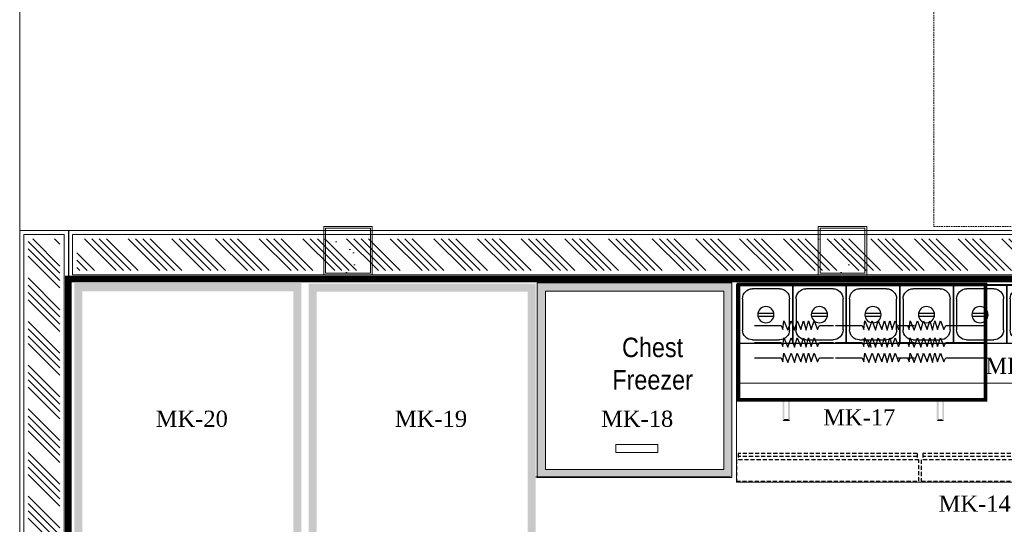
# Model space of a CAD drawing. Header units: millimetres. Extents: x 1277566 to 1493426, y 1039116 to 1145896.
# Tile 128 of 152: x 1400564 to 1403601, y 1137422 to 1138979. Entities that reach past the tile are written whole.
import ezdxf

# ---------------------------------------------------------------- set-up
doc = ezdxf.new("R2010")
doc.units = ezdxf.units.MM
doc.linetypes.add('DASHED', pattern=[0.75, 0.5, -0.25])
for name, color, linetype, lineweight in [('A - TEXT', 7, 'Continuous', 13), ('A Equipments', 7, 'Continuous', 5), ('AIRPORT EXTIING WALL', 1, 'Continuous', 20), ('CIVIL WALL HATCH', 7, 'Continuous', 5), ('CKD Dimensions', 3, 'Continuous', 0), ('CKD Equipments', 252, 'Continuous', 0), ('Comm BCAS Rejected', 1, 'Continuous', 9), ('EXISTING COLUMN', 5, 'Continuous', 20), ('FRONT COUNTER', 214, 'Continuous', 18), ('Grey', 8, 'Continuous', 9), ('PLASTER', 252, 'Continuous', 9), ('tile finish', 32, 'Continuous', 9)]:
    doc.layers.add(name, color=color, linetype=linetype, lineweight=lineweight)
for name, color, linetype in [('EQUI.', 4, 'Continuous'), ('Equipment Name', 8, 'Continuous'), ('FAINTEQUIP', 253, 'Continuous'), ('IQ_200_3D', 1, 'Continuous'), ('kitchen equip1', 8, 'Continuous'), ('MAIN KITCHEN', 7, 'Continuous')]:
    doc.layers.add(name, color=color, linetype=linetype)
doc.styles.add('CKD_Dimension Text', font='BOOKOS.TTF')
doc.styles.add('STYLE1', font='GOTHIC.TTF', dxfattribs={"width": 0.9})

# ---------------------------------------------------------------- blocks, each defined once
blk = doc.blocks.new('ZNS-MC-BASEREFUNIT')
at = {"layer": 'IQ_200_3D'}
for points in [[(0, 70, 155), (0, 70, 600), (304, 70, 600), (304, 70, 155)], [(0, 70, 600), (0, 30, 600), (304, 30, 600), (304, 70, 600)], [(0, 30, 155), (0, 70, 155), (304, 70, 155), (304, 30, 155)], [(304, 30, 500), (0, 30, 500), (0, 45, 500), (304, 45, 500)], [(0, 45, 500), (0, 45, 585), (304, 45, 585), (304, 45, 500)], [(0, 30, 585), (0, 45, 585), (304, 45, 585), (304, 30, 585)], [(0, 30, 500), (0, 30, 155), (304, 30, 155), (304, 30, 500)], [(304, 30, 600), (0, 30, 600), (0, 30, 585), (304, 30, 585)]]:
    blk.add_3dface(points, dxfattribs=at)
for points, invisible_edges in [([(0, 45, 585), (0, 70, 600), (0, 70, 155), (0, 45, 500)], 5), ([(0, 45, 500), (0, 30, 500), (0, 30, 155), (0, 70, 155)], 8), ([(0, 70, 600), (0, 45, 585), (0, 30, 585), (0, 30, 600)], 1), ([(304, 45, 585), (304, 70, 600), (304, 70, 155), (304, 45, 500)], 5), ([(304, 45, 500), (304, 30, 500), (304, 30, 155), (304, 70, 155)], 8), ([(304, 70, 600), (304, 45, 585), (304, 30, 585), (304, 30, 600)], 1)]:
    blk.add_3dface(points, dxfattribs=dict(at, invisible_edges=invisible_edges))
blk = doc.blocks.new('G$C459A8B34')
at = {"layer": 'CKD Equipments'}
blk.add_line((1500, 305), (0, 305), dxfattribs=at)
blk.add_lwpolyline([(1500, 0), (0, 0), (0, 610), (1500, 610), (1500, 0)], dxfattribs=at)
at = {"layer": 'EQUI.'}
for p, q in [((8.7, 181.3), (8.7, 3.5)), ((8.7, 181.3), (8.7, 3.5)), ((8.7, 3.5), (8.7, 181.3)), ((8.7, 181.3), (173.8, 181.3)), ((49.4, 171.2), (133.2, 171.2)), ((173.8, 181.3), (173.8, 3.5)), ((173.8, 181.3), (173.8, 3.5)), ((173.8, 3.5), (173.8, 181.3)), ((173.8, 181.3), (338.9, 181.3)), ((173.8, 181.3), (173.8, 3.5)), ((173.8, 181.3), (173.8, 3.5)), ((173.8, 3.5), (173.8, 181.3)), ((214.5, 171.2), (298.3, 171.2)), ((338.9, 181.3), (338.9, 3.5)), ((338.9, 181.3), (338.9, 3.5)), ((338.9, 3.5), (338.9, 181.3)), ((338.9, 181.3), (504, 181.3)), ((379.6, 171.2), (463.4, 171.2)), ((504, 181.3), (504, 3.5)), ((504, 181.3), (504, 3.5)), ((504, 3.5), (504, 181.3)), ((504, 181.3), (669.1, 181.3)), ((544.7, 171.2), (628.5, 171.2)), ((669.1, 181.3), (669.1, 3.5)), ((669.1, 181.3), (669.1, 3.5)), ((669.1, 3.5), (669.1, 181.3)), ((669.1, 181.3), (834.2, 181.3)), ((709.8, 171.2), (793.6, 171.2)), ((834.2, 181.3), (834.2, 3.5)), ((834.2, 181.3), (834.2, 3.5)), ((834.2, 3.5), (834.2, 181.3)), ((834.2, 181.3), (999.3, 181.3)), ((874.9, 171.2), (958.7, 171.2)), ((999.3, 181.3), (999.3, 3.5)), ((999.3, 181.3), (999.3, 3.5)), ((999.3, 3.5), (999.3, 181.3)), ((999.3, 181.3), (1164.4, 181.3)), ((1040, 171.2), (1123.8, 171.2)), ((1164.4, 181.3), (1164.4, 3.5)), ((1164.4, 181.3), (1164.4, 3.5)), ((1164.4, 181.3), (1164.4, 3.5)), ((1164.4, 3.5), (1164.4, 181.3)), ((1164.4, 181.3), (1329.5, 181.3)), ((1205.1, 171.2), (1288.9, 171.2)), ((1329.5, 181.3), (1329.5, 3.5)), ((1329.5, 181.3), (1329.5, 3.5)), ((1329.5, 3.5), (1329.5, 181.3)), ((1329.5, 181.3), (1494.6, 181.3)), ((1370.2, 171.2), (1454, 171.2)), ((1494.6, 181.3), (1494.6, 3.5)), ((18.9, 44.2), (18.9, 140.7)), ((163.7, 140.7), (163.7, 44.2)), ((184, 44.2), (184, 140.7)), ((184, 44.2), (184, 140.7)), ((328.8, 140.7), (328.8, 44.2)), ((349.1, 44.2), (349.1, 140.7)), ((493.9, 140.7), (493.9, 44.2)), ((514.2, 44.2), (514.2, 140.7)), ((659, 140.7), (659, 44.2)), ((679.3, 44.2), (679.3, 140.7)), ((824.1, 140.7), (824.1, 44.2)), ((844.4, 44.2), (844.4, 140.7)), ((989.2, 140.7), (989.2, 44.2)), ((1009.5, 44.2), (1009.5, 140.7)), ((1154.3, 140.7), (1154.3, 44.2)), ((1154.3, 140.7), (1154.3, 44.2)), ((1174.6, 44.2), (1174.6, 140.7)), ((1319.4, 140.7), (1319.4, 44.2)), ((1339.7, 44.2), (1339.7, 140.7)), ((1484.5, 140.7), (1484.5, 44.2)), ((115.4, 98.7), (66.4, 98.7)), ((280.5, 98.7), (231.5, 98.7)), ((445.6, 98.7), (396.6, 98.7)), ((610.7, 98.7), (561.7, 98.7)), ((775.8, 98.7), (726.8, 98.7)), ((940.9, 98.7), (891.9, 98.7)), ((1106, 98.7), (1057, 98.7)), ((1271.1, 98.7), (1222.1, 98.7)), ((1436.2, 98.7), (1387.2, 98.7)), ((66.4, 88.7), (115.4, 88.7)), ((231.5, 88.7), (280.5, 88.7)), ((396.6, 88.7), (445.6, 88.7)), ((561.7, 88.7), (610.7, 88.7)), ((726.8, 88.7), (775.8, 88.7)), ((891.9, 88.7), (940.9, 88.7)), ((1057, 88.7), (1106, 88.7)), ((1222.1, 88.7), (1271.1, 88.7)), ((1387.2, 88.7), (1436.2, 88.7)), ((173.8, 3.5), (8.7, 3.5)), ((133.2, 13.7), (49.4, 13.7)), ((338.9, 3.5), (173.8, 3.5)), ((298.3, 13.7), (214.5, 13.7)), ((504, 3.5), (338.9, 3.5)), ((463.4, 13.7), (379.6, 13.7)), ((669.1, 3.5), (504, 3.5)), ((628.5, 13.7), (544.7, 13.7)), ((834.2, 3.5), (669.1, 3.5)), ((793.6, 13.7), (709.8, 13.7)), ((999.3, 3.5), (834.2, 3.5)), ((958.7, 13.7), (874.9, 13.7)), ((1164.4, 3.5), (999.3, 3.5)), ((1123.8, 13.7), (1040, 13.7)), ((1329.5, 3.5), (1164.4, 3.5)), ((1288.9, 13.7), (1205.1, 13.7)), ((1494.6, 3.5), (1329.5, 3.5)), ((1454, 13.7), (1370.2, 13.7))]:
    blk.add_line(p, q, dxfattribs=at)
for centre in [(90.9, 93.7), (256, 93.7), (421.1, 93.7), (586.2, 93.7), (751.3, 93.7), (916.4, 93.7), (1081.5, 93.7), (1246.6, 93.7), (1411.7, 93.7)]:
    blk.add_circle(centre, 25, dxfattribs=at)
for centre, start, end in [((49.4, 140.7), 90, 180), ((133.2, 140.7), 0, 90), ((214.5, 140.7), 90, 180), ((298.3, 140.7), 0, 90), ((379.6, 140.7), 90, 180), ((463.4, 140.7), 0, 90), ((544.7, 140.7), 90, 180), ((628.5, 140.7), 0, 90), ((709.8, 140.7), 90, 180), ((793.6, 140.7), 0, 90), ((874.9, 140.7), 90, 180), ((958.7, 140.7), 0, 90), ((1040, 140.7), 90, 180), ((1123.8, 140.7), 0, 90), ((1205.1, 140.7), 90, 180), ((1288.9, 140.7), 0, 90), ((1370.2, 140.7), 90, 180), ((1454, 140.7), 0, 90), ((49.4, 44.2), 180, 270), ((133.2, 44.2), 270, 0), ((214.5, 44.2), 180, 270), ((298.3, 44.2), 270, 0), ((379.6, 44.2), 180, 270), ((463.4, 44.2), 270, 0), ((544.7, 44.2), 180, 270), ((628.5, 44.2), 270, 0), ((709.8, 44.2), 180, 270), ((793.6, 44.2), 270, 0), ((874.9, 44.2), 180, 270), ((958.7, 44.2), 270, 0), ((1040, 44.2), 180, 270), ((1123.8, 44.2), 270, 0), ((1205.1, 44.2), 180, 270), ((1288.9, 44.2), 270, 0), ((1370.2, 44.2), 180, 270), ((1454, 44.2), 270, 0)]:
    blk.add_arc(centre, 30.5, start, end, dxfattribs=at)
at = {"layer": 'kitchen equip1', "linetype": 'DASHED', "ltscale": 25}
for p, q in [((5, 521.6, 838), (5, 541.4, 838)), ((557.5, 531.5, 838), (5, 531.5, 838)), ((557.5, 521.6, 838), (5, 521.6, 838)), ((557.5, 521.6, 838), (557.5, 541.4, 838)), ((575.1, 521.6, 838), (575.1, 541.4, 838)), ((1127.6, 531.5, 838), (575.1, 531.5, 838)), ((1127.6, 521.6, 838), (575.1, 521.6, 838))]:
    blk.add_line(p, q, dxfattribs=at)
at = {"layer": 'kitchen equip1', "ltscale": 700}
for p, q in [((1273.8, 486.2, 178), (1256.7, 482.8, 178)), ((1260.8, 493.7, 178), (1323.2, 457.7, 178)), ((1260.8, 457.7, 178), (1323.2, 493.7, 178)), ((1273.8, 486.2, 178), (1268.2, 502.7, 178)), ((1292, 496.7, 178), (1280.6, 509.8, 178)), ((1292, 511.7, 178), (1292, 439.7, 178)), ((1292, 496.7, 178), (1303.5, 509.8, 178)), ((1310.2, 486.2, 178), (1315.8, 502.7, 178)), ((1310.2, 486.2, 178), (1327.3, 482.8, 178)), ((1273.8, 465.2, 178), (1256.7, 468.6, 178)), ((1273.8, 465.2, 178), (1268.2, 448.7, 178)), ((1310.2, 465.2, 178), (1327.3, 468.6, 178)), ((1310.2, 465.2, 178), (1315.8, 448.7, 178)), ((1292, 454.7, 178), (1280.6, 441.6, 178)), ((1292, 454.7, 178), (1303.5, 441.6, 178))]:
    blk.add_line(p, q, dxfattribs=at)
at = {"layer": 'kitchen equip1', "linetype": 'DASHED', "ltscale": 25, "elevation": 838}
for points in [[(562.4, 541.4), (0.1, 541.4), (0.1, 607.4), (562.4, 607.4)], [(1132.5, 541.4), (570.2, 541.4), (570.2, 607.4), (1132.5, 607.4)]]:
    blk.add_lwpolyline(points, close=True, dxfattribs=at)
at = {"layer": 'kitchen equip1', "ltscale": 700, "extrusion": (0, 0, -1)}
blk.add_ellipse((1292, 475.7, 178), major_axis=(-120, 0), ratio=0.45, dxfattribs=at)
at = {"layer": 'kitchen equip1', "ltscale": 700, "xscale": -1.2, "yscale": 1.2, "zscale": 1.2, "rotation": 180}
blk.add_blockref('ZNS-MC-BASEREFUNIT', (1129.9, 639.9, -9981.3), dxfattribs=at)
blk = doc.blocks.new('G$C8435E5DC')
at = {"layer": 'CKD Equipments', "color": 6, "const_width": 11.1}
blk.add_lwpolyline([(5.6, 65.9), (767.6, 65.9), (767.6, 421.5), (5.6, 421.5)], close=True, dxfattribs=at)
at = {"layer": 'CKD Equipments', "color": 6}
for points in [[(141.8, 64.3), (147.7, 64.3), (141.8, 1), (147.7, 7)], [(164.8, 1), (158.8, 7), (164.8, 64.3), (158.8, 64.3)], [(617.2, 0), (623.1, 6), (617.2, 63.3), (623.1, 63.3)], [(640.2, 63.3), (634.2, 63.3), (640.2, 0), (634.2, 6)], [(141.8, 1), (147.7, 7), (164.8, 1), (158.8, 7)], [(640.2, 0), (634.2, 6), (617.2, 0), (623.1, 6)]]:
    blk.add_trace(points, dxfattribs=at)
at = {"layer": 'FAINTEQUIP'}
blk.add_arc((389.5, 227.5), 25.4, 0, 90, dxfattribs=at)
at = {"layer": 'MAIN KITCHEN', "color": 3, "linetype": 'Continuous'}
for points in [[(55.6, 295.5), (137.7, 295.5), (143, 282.5), (145.9, 310), (158.1, 281.1), (168.6, 310), (178.5, 281.1), (187, 310), (198.3, 282.5), (206.8, 310), (214.8, 281.1), (222.4, 310), (230.4, 282.5), (239.4, 310), (249.4, 282.5), (256, 295.5), (299, 295.5)], [(305.6, 295.5), (387.7, 295.5), (393, 282.5), (395.9, 310), (408.1, 281.1), (418.6, 310), (428.5, 281.1), (437, 310), (448.3, 282.5), (456.8, 310), (464.8, 281.1), (472.4, 310), (480.4, 282.5), (489.4, 310), (499.4, 282.5), (506, 295.5), (549, 295.5)], [(498.8, 295.5), (527.2, 295.5), (532.5, 282.5), (535.4, 310), (547.5, 281.1), (558.1, 310), (568, 281.1), (576.5, 310), (587.8, 282.5), (596.3, 310), (604.3, 281.1), (611.9, 310), (619.9, 282.5), (628.9, 310), (638.8, 282.5), (645.5, 295.5), (767.6, 295.5)], [(55.6, 243), (137.7, 243), (143, 229.9), (145.9, 257.4), (158.1, 228.5), (168.6, 257.4), (178.5, 228.5), (187, 257.4), (198.3, 229.9), (206.8, 257.4), (214.8, 228.5), (222.4, 257.4), (230.4, 229.9), (239.4, 257.4), (249.4, 229.9), (256, 243), (299, 243)], [(305.6, 243), (387.7, 243), (393, 229.9), (395.9, 257.4), (408.1, 228.5), (418.6, 257.4), (428.5, 228.5), (437, 257.4), (448.3, 229.9), (456.8, 257.4), (464.8, 228.5), (472.4, 257.4), (480.4, 229.9), (489.4, 257.4), (499.4, 229.9), (506, 243), (549, 243)], [(498.8, 243), (527.2, 243), (532.5, 229.9), (535.4, 257.4), (547.5, 228.5), (558.1, 257.4), (568, 228.5), (576.5, 257.4), (587.8, 229.9), (596.3, 257.4), (604.3, 228.5), (611.9, 257.4), (619.9, 229.9), (628.9, 257.4), (638.8, 229.9), (645.5, 243), (767.6, 243)], [(55.6, 195.7), (137.7, 195.7), (143, 182.6), (145.9, 210.1), (158.1, 181.2), (168.6, 210.1), (178.5, 181.2), (187, 210.1), (198.3, 182.6), (206.8, 210.1), (214.8, 181.2), (222.4, 210.1), (230.4, 182.6), (239.4, 210.1), (249.4, 182.6), (256, 195.7), (299, 195.7)], [(305.6, 195.7), (387.7, 195.7), (393, 182.6), (395.9, 210.1), (408.1, 181.2), (418.6, 210.1), (428.5, 181.2), (437, 210.1), (448.3, 182.6), (456.8, 210.1), (464.8, 181.2), (472.4, 210.1), (480.4, 182.6), (489.4, 210.1), (499.4, 182.6), (506, 195.7), (549, 195.7)], [(498.8, 195.7), (527.2, 195.7), (532.5, 182.6), (535.4, 210.1), (547.5, 181.2), (558.1, 210.1), (568, 181.2), (576.5, 210.1), (587.8, 182.6), (596.3, 210.1), (604.3, 181.2), (611.9, 210.1), (619.9, 182.6), (628.9, 210.1), (638.8, 182.6), (645.5, 195.7), (767.6, 195.7)]]:
    blk.add_lwpolyline(points, dxfattribs=at)

msp = doc.modelspace()

# ---------------------------------------------------------------- hatches: boundary and pattern name
at = {"layer": 'CIVIL WALL HATCH'}
h = msp.add_hatch(dxfattribs=at)
h.set_pattern_fill('ANSI34', color=256, scale=5, angle=90)
h.set_pattern_definition([(135, (217499.55, -46618.93), (-67.351921, -67.351921), []), (135, (217499.55, -46596.48), (-67.351921, -67.351921), []), (135, (217499.55, -46574.03), (-67.351921, -67.351921), []), (135, (217499.55, -46551.58), (-67.351921, -67.351921), [])])
h.paths.add_polyline_path([(1400687.8987, 1138302.9562), (1400687.7282, 1133832.4515), (1400589.7354, 1133832.4515), (1400589.906, 1138302.9562)])
h = msp.add_hatch(dxfattribs=at)
h.set_pattern_fill('ANSI34', color=256, scale=5, angle=90)
h.set_pattern_definition([(135, (2591431.37, -24615.88), (-67.351921, -67.351921), []), (135, (2591431.37, -24593.43), (-67.351921, -67.351921), []), (135, (2591431.37, -24570.98), (-67.351921, -67.351921), []), (135, (2591431.37, -24548.53), (-67.351921, -67.351921), [])])
h.paths.add_polyline_path([(1400739.906, 1138302.869), (1400739.906, 1138204.8763), (1403949.2802, 1138204.8946), (1406977.3995, 1138204.894), (1406977.3995, 1138302.8868), (1403950.0391, 1138302.869)])
at = {"layer": 'EXISTING COLUMN', "linetype": 'Continuous'}
h = msp.add_hatch(dxfattribs=at)
h.set_pattern_fill('AR-CONC', color=256, style=2)
h.set_pattern_definition([(50, (547537.67, -27594.9), (182.184669, -15.939086), [19.05, -209.55]), (355, (547537.67, -27594.9), (-35.243421, 191.056845), [15.24, -167.640584]), (100.451445, (547552.85, -27596.23), (146.941247, 175.117752), [16.190009, -178.090245]), (46.1842, (547537.67, -27544.1), (271.07904, -42.042328), [28.575, -314.325]), (96.635558, (547560.26, -27547.6), (237.404134, 247.426125), [24.285023, -267.13561]), (351.184151, (547537.67, -27544.1), (237.404134, 247.426125), [22.859967, -251.45973]), (21, (547563.07, -27556.8), (151.614391, -102.265198), [19.05, -209.55]), (326, (547563.07, -27556.8), (61.802028, 184.187966), [15.24, -167.64]), (71.451445, (547575.7, -27565.32), (213.41642, 81.922769), [16.190009, -178.089938]), (37.5, (547537.67, -27594.9), (3.0886033, 84.555039), [0, -165.608, 0, -170.18, 0, -168.275]), (7.5, (547537.67, -27594.9), (66.8196625, 100.180575), [0, -97.028, 0, -161.798, 0, -64.135]), (327.5, (547481.03, -27594.9), (135.5905952, -5.728744), [0, -63.5, 0, -198.12, 0, -262.89]), (317.5, (547455.63, -27594.9), (148.129181, 25.426491), [0, -82.55, 0, -131.572, 0, -186.69])])
h.paths.add_polyline_path([(1401501.3051, 1138341.4478), (1401651.3051, 1138341.4478), (1401651.3051, 1138191.4478), (1401501.3051, 1138191.4478)])
h = msp.add_hatch(dxfattribs=at)
h.set_pattern_fill('AR-CONC', color=256, style=2)
h.set_pattern_definition([(50, (549062.64, -27594.92), (182.184669, -15.939086), [19.05, -209.55]), (355, (549062.64, -27594.92), (-35.243421, 191.056845), [15.24, -167.640584]), (100.451445, (549077.83, -27596.24), (146.941247, 175.117752), [16.190009, -178.090245]), (46.1842, (549062.64, -27544.12), (271.07904, -42.042328), [28.575, -314.325]), (96.635558, (549085.23, -27547.62), (237.404134, 247.426125), [24.285023, -267.13561]), (351.184151, (549062.64, -27544.12), (237.404134, 247.426125), [22.859967, -251.45973]), (21, (549088.04, -27556.82), (151.614391, -102.265198), [19.05, -209.55]), (326, (549088.04, -27556.82), (61.802028, 184.187966), [15.24, -167.64]), (71.451445, (549100.68, -27565.34), (213.41642, 81.922769), [16.190009, -178.089938]), (37.5, (549062.644, -27594.916), (3.0886033, 84.555039), [0, -165.608, 0, -170.18, 0, -168.275]), (7.5, (549062.64, -27594.92), (66.8196625, 100.180575), [0, -97.028, 0, -161.798, 0, -64.135]), (327.5, (549006, -27594.916), (135.5905952, -5.728744), [0, -63.5, 0, -198.12, 0, -262.89]), (317.5, (548980.6, -27594.92), (148.129181, 25.426491), [0, -82.55, 0, -131.572, 0, -186.69])])
h.paths.add_polyline_path([(1403026.2766, 1138341.43), (1403176.2766, 1138341.43), (1403176.2766, 1138191.43), (1403026.2766, 1138191.43)])
at = {"layer": 'FAINTEQUIP'}
h = msp.add_hatch(dxfattribs=at)
h.set_pattern_fill('INSUL', color=4, angle=360)
h.set_pattern_definition([(360, (-11071546.542, 2005797.476), (2e-14, 9.525), []), (360, (-11071546.542, 2005800.651), (2e-14, 9.525), [3.175, -3.175]), (360, (-11071546.542, 2005803.826), (2e-14, 9.525), [3.175, -3.175])])
h.paths.add_polyline_path([(1400732.3031, 1137348.388), (1400732.3031, 1138166.388), (1401432.3031, 1138166.388), (1401432.3031, 1137348.388)])
h.paths.add_polyline_path([(1400757.3031, 1137373.388), (1400757.3031, 1138141.388), (1401407.3031, 1138141.388), (1401407.3031, 1137373.388)], flags=16)
h = msp.add_hatch(dxfattribs=at)
h.set_pattern_fill('INSUL', color=4, angle=360)
h.set_pattern_definition([(360, (-11072269.211, 2005799.205), (3e-14, 9.525), []), (360, (-11072269.211, 2005802.38), (3e-14, 9.525), [3.175, -3.175]), (360, (-11072269.211, 2005805.555), (3e-14, 9.525), [3.175, -3.175])])
h.paths.add_polyline_path([(1401454.9723, 1137346.659), (1401454.9723, 1138164.659), (1402154.9723, 1138164.659), (1402154.9723, 1137346.659)])
h.paths.add_polyline_path([(1401479.9723, 1137371.659), (1401479.9723, 1138139.659), (1402129.9723, 1138139.659), (1402129.9723, 1137371.659)], flags=16)
h = msp.add_hatch(dxfattribs=at)
h.set_pattern_fill('INSUL', color=4)
h.set_pattern_definition([(360, (-11090787.904, 2007795.206), (2e-14, 9.525), []), (360, (-11090787.904, 2007798.381), (2e-14, 9.525), [3.175, -3.175]), (360, (-11090787.904, 2007801.556), (2e-14, 9.525), [3.175, -3.175])])
h.paths.add_polyline_path([(1402160.0031, 1138166.6841), (1402160.0031, 1137566.6841), (1402760.0031, 1137566.6841), (1402760.0031, 1138166.6841)])
edge = h.paths.add_edge_path(flags=16)
edge.add_line((1402160.0031, 1138166.6841), (1402660.0031, 1138166.6841))
h.paths.add_polyline_path([(1402735.0031, 1138141.6841), (1402185.0031, 1138141.6841), (1402185.0031, 1137591.6841), (1402735.0031, 1137591.6841)], flags=16)

# ---------------------------------------------------------------- linework, layer by layer
msp.add_line((1400713.9024, 1138328.9599), (1400713.7318, 1133806.4478))
at = {"layer": 'A Equipments'}
for p, q in [((1402185.0031, 1137591.6841, 58.9529), (1402735.0031, 1137591.6841, 58.9529)), ((1402160.0031, 1137566.6841, 58.9529), (1402760.0031, 1137566.6841, 58.9529))]:
    msp.add_line(p, q, dxfattribs=at)
at = {"layer": 'AIRPORT EXTIING WALL', "linetype": 'DASHED', "ltscale": 10}
msp.add_lwpolyline([(1403383.6407, 1138341.3388), (1406980.1336, 1138341.3388), (1406980.1336, 1141611.8354), (1403383.6407, 1141611.8354)], close=True, dxfattribs=at)
at = {"layer": 'CKD Dimensions', "ltscale": 0.25}
msp.add_lwpolyline([(1402402.0134, 1137667.924), (1402531.5134, 1137667.924), (1402531.5134, 1137643.424), (1402402.0134, 1137643.424)], close=True, dxfattribs=at)
at = {"layer": 'Comm BCAS Rejected'}
msp.add_line((1400563.7318, 1133656.4478), (1400563.7318, 1143710.0341), dxfattribs=at)
at = {"layer": 'EXISTING COLUMN', "linetype": 'Continuous'}
for points in [[(1401501.3051, 1138191.4478), (1401651.3051, 1138191.4478), (1401651.3051, 1138341.4478), (1401501.3051, 1138341.4478)], [(1401501.3051, 1138341.4478), (1401651.3051, 1138341.4478), (1401651.3051, 1138191.4478), (1401501.3051, 1138191.4478)], [(1401507.3051, 1138197.4478), (1401645.3051, 1138197.4478), (1401645.3051, 1138335.4478), (1401507.3051, 1138335.4478)], [(1403026.2766, 1138191.43), (1403176.2766, 1138191.43), (1403176.2766, 1138341.43), (1403026.2766, 1138341.43)], [(1403026.2766, 1138341.43), (1403176.2766, 1138341.43), (1403176.2766, 1138191.43), (1403026.2766, 1138191.43)], [(1403032.2766, 1138197.43), (1403170.2766, 1138197.43), (1403170.2766, 1138335.43), (1403032.2766, 1138335.43)]]:
    msp.add_lwpolyline(points, close=True, dxfattribs=at)
at = {"layer": 'FRONT COUNTER', "const_width": 20}
msp.add_lwpolyline([(1403586.4535, 1133806.4485), (1403586.5572, 1135756.5107), (1400713.8511, 1135756.9113), (1400713.8794, 1138178.9599), (1406977.3995, 1138178.9599), (1406977.3995, 1133806.4478), (1406276.3051, 1133806.4478), (1406276.3051, 1133911.4478), (1405796.3051, 1133911.4478), (1405796.3051, 1133806.4478), (1403586.4535, 1133806.5653)], dxfattribs=at)
at = {"layer": 'Grey', "elevation": 0}
for points in [[(1402160.0031, 1138166.6841), (1402160.0031, 1137566.6841), (1402760.0031, 1137566.6841), (1402760.0031, 1138166.6841)], [(1402735.0031, 1138141.6841), (1402185.0031, 1138141.6841), (1402185.0031, 1137591.6841), (1402735.0031, 1137591.6841)]]:
    msp.add_lwpolyline(points, close=True, dxfattribs=at)
at = {"layer": 'kitchen equip1'}
msp.add_line((1402755.8342, 1137567.9133, 4513.1449), (1402155.8342, 1137567.9133, 4513.1449), dxfattribs=at)
at = {"layer": 'PLASTER'}
for points in [[(1400700.9006, 1138315.9581), (1400700.73, 1133819.4496), (1400576.7336, 1133819.4496), (1400576.9042, 1138315.9581)], [(1400726.9042, 1138315.9581), (1400726.9042, 1138191.9617), (1406977.3995, 1138191.8884), (1406964.3977, 1138191.8884), (1406964.3977, 1138315.8848), (1406951.3959, 1138315.8848), (1406951.3959, 1138315.8848)]]:
    msp.add_lwpolyline(points, close=True, dxfattribs=at)
at = {"layer": 'tile finish'}
msp.add_lwpolyline([(1400713.9024, 1138328.9599), (1400713.7318, 1133806.4478), (1400563.7318, 1133806.4478), (1400563.9024, 1138328.9599)], close=True, dxfattribs=at)
msp.add_lwpolyline([(1400713.9024, 1138328.9599), (1400713.9024, 1138178.9599), (1406977.3995, 1138178.8866), (1406977.3995, 1138178.8866), (1406977.3995, 1138328.8866), (1406977.3995, 1138328.8866), (1406977.3995, 1138328.8866), (1400713.9024, 1138328.9599)], dxfattribs=at)

# ---------------------------------------------------------------- block references
at = {"layer": 'CKD Dimensions', "ltscale": 0.25}
msp.add_blockref('G$C8435E5DC', (1402774.7212, 1137740.3207, 8564.3442), dxfattribs=at)
at = {"layer": 'CKD Equipments', "ltscale": 0.25, "xscale": -1, "rotation": 180}
msp.add_blockref('G$C459A8B34', (1402774.2954, 1138162.4662), dxfattribs=at)

# ---------------------------------------------------------------- texts
at = {"layer": 'A - TEXT', "insert": (1402515.7407, 1137997.9552), "char_height": 60, "width": 704.58912, "attachment_point": 2, "style": 'STYLE1'}
msp.add_mtext('Chest \\PFreezer', dxfattribs=at)
at = {"layer": 'Equipment Name', "char_height": 50, "width": 781.752435, "attachment_point": 1, "style": 'CKD_Dimension Text'}
for s, insert in [('MK-15', (1403542.275, 1137935.9797, 8564.3442)), ('MK-17', (1403041.8164, 1137777.0601)), ('MK-20', (1400983.4173, 1137772.7296)), ('MK-19', (1401721.3422, 1137772.7296)), ('MK-18', (1402357.0254, 1137772.7296)), ('MK-14', (1403398.03, 1137510.768))]:
    msp.add_mtext(s, dxfattribs=dict(at, insert=insert))

doc.saveas('drawing.dxf')
